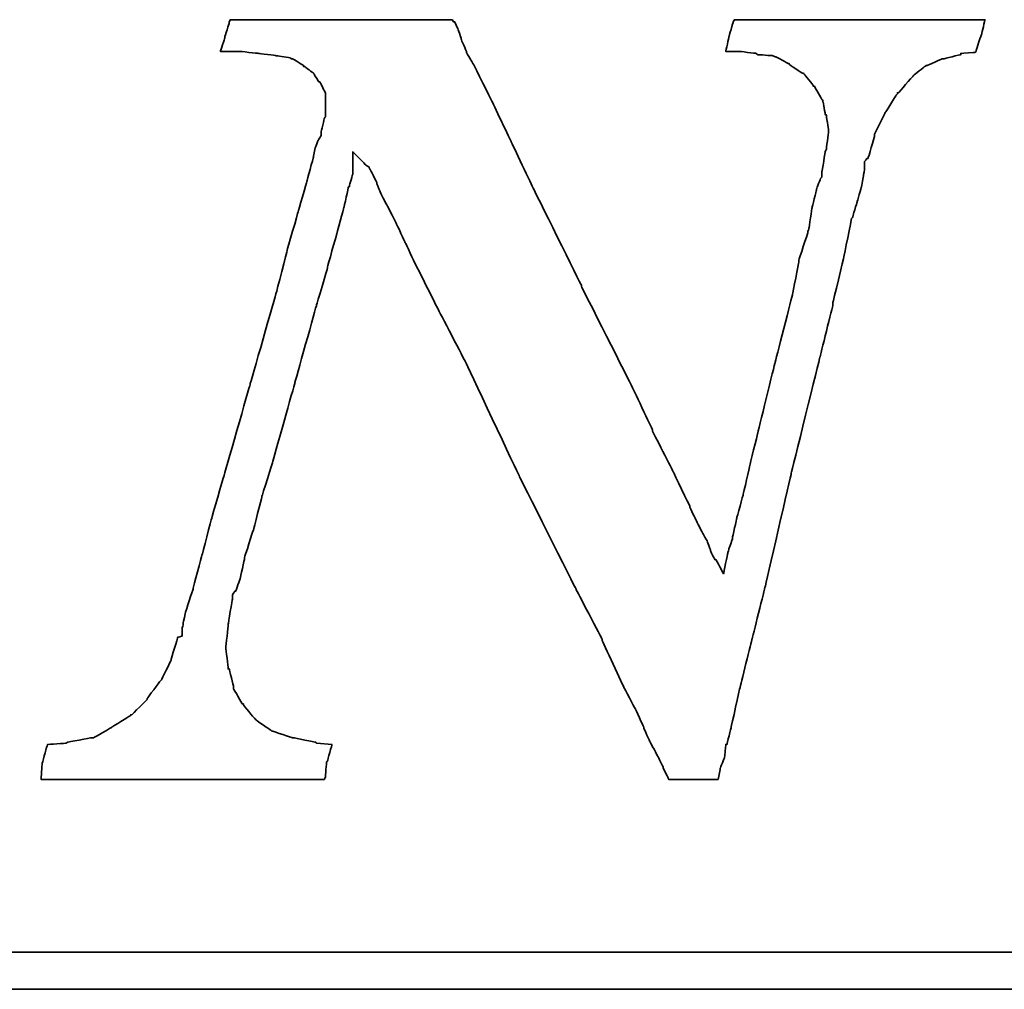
# Model space of a CAD drawing. Header units: millimetres. Extents: x 348 to 647, y 366 to 462.
# Tile 50 of 56: x 596.98 to 600.98, y 396.45 to 400.39. Entities that reach past the tile are written whole.
import ezdxf

# ---------------------------------------------------------------- set-up
doc = ezdxf.new("R2010")
doc.units = ezdxf.units.MM
doc.header["$LTSCALE"] = 0.15
doc.layers.add('DIM', color=4, linetype='CONTINUOUS')
doc.layers.add('layer 1', color=7, linetype='CONTINUOUS')

# ---------------------------------------------------------------- blocks, each defined once
blk = doc.blocks.new('TBI MOTION logo(完整正式版)')
at = {"layer": 'layer 1', "color": 22, "lineweight": 35}
for points, knots in [([(58.92625, -7.91875), (58.92625, -7.91875), (58.58625, -7.89375), (58.58625, -7.89375), (58.58625, -7.89375), (58.58625, -7.89375), (58.56625, -7.87125), (58.56625, -7.87125), (58.56625, -7.87125), (58.56625, -7.87125), (58.08375, -7.77375), (58.08375, -7.77375), (58.08375, -7.77375), (58.08375, -7.77375), (58.06125, -7.77375), (58.06125, -7.77375), (58.06125, -7.77375), (58.06125, -7.77375), (57.62625, -7.63125), (57.62625, -7.63125), (57.62625, -7.63125), (57.62625, -7.63125), (57.60625, -7.63125), (57.60625, -7.63125), (57.60625, -7.63125), (57.60625, -7.63125), (57.58125, -7.60625), (57.58125, -7.60625), (57.58125, -7.60625), (57.58125, -7.60625), (57.26625, -7.38875), (57.26625, -7.38875), (57.26625, -7.38875), (57.26625, -7.38875), (57.24625, -7.36875), (57.24625, -7.36875), (57.24625, -7.36875), (57.24625, -7.36875), (57.22125, -7.34375), (57.22125, -7.34375), (57.22125, -7.34375), (57.22125, -7.34375), (56.98125, -7.05375), (56.98125, -7.05375), (56.98125, -7.05375), (56.98125, -7.05375), (56.98125, -7.02875), (56.98125, -7.02875), (56.98125, -7.02875), (56.98125, -7.02875), (56.95625, -7.02875), (56.95625, -7.02875), (56.95625, -7.02875), (56.95625, -7.02875), (56.76625, -6.69625), (56.76625, -6.69625), (56.76625, -6.69625), (56.76625, -6.69625), (56.76625, -6.67125), (56.76625, -6.67125), (56.76625, -6.67125), (56.76625, -6.67125), (56.76625, -6.64875), (56.76625, -6.64875), (56.76625, -6.64875), (56.76625, -6.64875), (56.67125, -6.26375), (56.67125, -6.26375), (56.67125, -6.26375), (56.67125, -6.26375), (56.64625, -6.26375), (56.64625, -6.26375), (56.64625, -6.26375), (56.64625, -6.26375), (56.64625, -6.23875), (56.64625, -6.23875), (56.64625, -6.23875), (56.64625, -6.23875), (56.59625, -5.80875), (56.59625, -5.80875), (56.59625, -5.80875), (56.59625, -5.80875), (56.59625, -5.78375), (56.59625, -5.78375), (56.59625, -5.78375), (56.59625, -5.78375), (56.64625, -5.30375), (56.64625, -5.30375), (56.64625, -5.30375), (56.64625, -5.30375), (56.64625, -5.27875), (56.64625, -5.27875), (56.64625, -5.27875), (56.64625, -5.27875), (56.74125, -4.72875), (56.74125, -4.72875), (56.74125, -4.72875), (56.74125, -4.72875), (56.74125, -4.67875), (56.74125, -4.67875), (56.74125, -4.67875), (56.74125, -4.67875), (56.74125, -4.63375), (56.74125, -4.63375), (56.74125, -4.63375), (56.74125, -4.63375), (56.79125, -4.55875), (56.79125, -4.55875), (56.79125, -4.55875), (56.79125, -4.55875), (56.81125, -4.55875), (56.81125, -4.55875), (56.81125, -4.55875), (56.81125, -4.55875), (56.91125, -4.27375), (56.91125, -4.27375), (56.91125, -4.27375), (56.91125, -4.27375), (57.00625, -3.83874), (57.00625, -3.83874), (57.00625, -3.83874), (57.00625, -3.83874), (57.00625, -3.81374), (57.00625, -3.81374), (57.00625, -3.81374), (57.00625, -3.81374), (57.19875, -3.21374), (57.19875, -3.21374), (57.19875, -3.21374), (57.19875, -3.21374), (57.38625, -2.49625), (57.38625, -2.49625), (57.38625, -2.49625), (57.38625, -2.49625), (57.38625, -2.47374), (57.38625, -2.47374), (57.38625, -2.47374), (57.38625, -2.47374), (57.62625, -1.70375), (57.62625, -1.70375), (57.62625, -1.70375), (57.62625, -1.70375), (58.10625, 0.00125), (58.10625, 0.00125), (58.10625, 0.00125), (58.10625, 0.00125), (58.58625, 1.72625), (58.58625, 1.72625), (58.58625, 1.72625), (58.58625, 1.72625), (58.82625, 2.54125), (58.82625, 2.54125), (58.82625, 2.54125), (58.82625, 2.54125), (58.82625, 2.56374), (58.82625, 2.56374), (58.82625, 2.56374), (58.82625, 2.56374), (59.02125, 3.26125), (59.02125, 3.26125), (59.02125, 3.26125), (59.02125, 3.26125), (59.18625, 3.86125), (59.18625, 3.86125), (59.18625, 3.86125), (59.18625, 3.86125), (59.28625, 4.31875), (59.28625, 4.31875), (59.28625, 4.31875), (59.28625, 4.31875), (59.30625, 4.31875), (59.30625, 4.31875), (59.30625, 4.31875), (59.30625, 4.31875), (59.30625, 4.34125), (59.30625, 4.34125), (59.30625, 4.34125), (59.30625, 4.34125), (59.38125, 4.60625), (59.38125, 4.60625), (59.38125, 4.60625), (59.38125, 4.60625), (59.38125, 4.65125), (59.38125, 4.65125), (59.38125, 4.65125), (59.38125, 4.65125), (59.38125, 5.08625), (59.38125, 5.08625), (59.38125, 5.08625), (59.38125, 5.08625), (59.66625, 4.79624), (59.66625, 4.79624), (59.66625, 4.79624), (59.66625, 4.79624), (59.74125, 4.75124), (59.74125, 4.75124), (59.74125, 4.75124), (59.74125, 4.75124), (59.74125, 4.72624), (59.74125, 4.72624), (59.74125, 4.72624), (59.74125, 4.72624), (59.76125, 4.70124), (59.76125, 4.70124), (59.76125, 4.70124), (59.76125, 4.70124), (59.81125, 4.60625), (59.81125, 4.60625), (59.81125, 4.60625), (59.81125, 4.60625), (59.90625, 4.41125), (59.90625, 4.41125), (59.90625, 4.41125), (59.90625, 4.41125), (59.90625, 4.39125), (59.90625, 4.39125), (59.90625, 4.39125), (59.90625, 4.39125), (60.00375, 4.15124), (60.00375, 4.15124), (60.00375, 4.15124), (60.00375, 4.15124), (60.14625, 3.88374), (60.14625, 3.88374), (60.14625, 3.88374), (60.14625, 3.88374), (60.34125, 3.50124), (60.34125, 3.50124), (60.34125, 3.50124), (60.34125, 3.50124), (60.53125, 3.09125), (60.53125, 3.09125), (60.53125, 3.09125), (60.53125, 3.09125), (60.74625, 2.63625), (60.74625, 2.63625), (60.74625, 2.63625), (60.74625, 2.63625), (61.25125, 1.63124), (61.25125, 1.63124), (61.25125, 1.63124), (61.25125, 1.63124), (61.85125, 0.47625), (61.85125, 0.47625), (61.85125, 0.47625), (61.85125, 0.47625), (63.02625, -2.01874), (63.02625, -2.01874), (63.02625, -2.01874), (63.02625, -2.01874), (64.27625, -4.51374), (64.27625, -4.51374), (64.27625, -4.51374), (64.27625, -4.51374), (64.85125, -5.61375), (64.85125, -5.61375), (64.85125, -5.61375), (64.85125, -5.61375), (64.85125, -5.64125), (64.85125, -5.64125), (64.85125, -5.64125), (64.85125, -5.64125), (65.32875, -6.67125), (65.32875, -6.67125), (65.32875, -6.67125), (65.32875, -6.67125), (65.57125, -7.12875), (65.57125, -7.12875), (65.57125, -7.12875), (65.57125, -7.12875), (65.76125, -7.53625), (65.76125, -7.53625), (65.76125, -7.53625), (65.76125, -7.53625), (65.76125, -7.55625), (65.76125, -7.55625), (65.76125, -7.55625), (65.76125, -7.55625), (65.90375, -7.87125), (65.90375, -7.87125), (65.90375, -7.87125), (65.90375, -7.87125), (66.07125, -8.18125), (66.07125, -8.18125), (66.07125, -8.18125), (66.07125, -8.18125), (66.19125, -8.42375), (66.19125, -8.42375), (66.19125, -8.42375), (66.19125, -8.42375), (66.19125, -8.44375), (66.19125, -8.44375), (66.19125, -8.44375), (66.19125, -8.44375), (66.29125, -8.63875), (66.29125, -8.63875), (66.29125, -8.63875), (66.29125, -8.63875), (66.31125, -8.68625), (66.31125, -8.68625), (66.31125, -8.68625), (66.31125, -8.68625), (66.38375, -8.68625), (66.38375, -8.68625), (66.38375, -8.68625), (66.38375, -8.68625), (66.84125, -8.68625), (66.84125, -8.68625), (66.84125, -8.68625), (66.84125, -8.68625), (67.29625, -8.68625), (67.29625, -8.68625), (67.29625, -8.68625), (67.29625, -8.68625), (67.36625, -8.68625), (67.36625, -8.68625), (67.36625, -8.68625), (67.36625, -8.68625), (67.39125, -8.68625), (67.39125, -8.68625), (67.39125, -8.68625), (67.39125, -8.68625), (67.44125, -8.46875), (67.44125, -8.46875), (67.44125, -8.46875), (67.44125, -8.46875), (67.44125, -8.44375), (67.44125, -8.44375), (67.44125, -8.44375), (67.44125, -8.44375), (67.53625, -8.20375), (67.53625, -8.20375), (67.53625, -8.20375), (67.53625, -8.20375), (67.56125, -7.94375), (67.56125, -7.94375), (67.56125, -7.94375), (67.56125, -7.94375), (67.56125, -7.91875), (67.56125, -7.91875), (67.56125, -7.91875), (67.56125, -7.91875), (67.58625, -7.91875), (67.58625, -7.91875), (67.58625, -7.91875), (67.58625, -7.91875), (67.68125, -7.53625), (67.68125, -7.53625), (67.68125, -7.53625), (67.68125, -7.53625), (67.87375, -6.67125), (67.87375, -6.67125), (67.87375, -6.67125), (67.87375, -6.67125), (68.13625, -5.61375), (68.13625, -5.61375), (68.13625, -5.61375), (68.13625, -5.61375), (68.42375, -4.46374), (68.42375, -4.46374), (68.42375, -4.46374), (68.42375, -4.46374), (68.99875, -1.96874), (68.99875, -1.96874), (68.99875, -1.96874), (68.99875, -1.96874), (69.62625, 0.57625), (69.62625, 0.57625), (69.62625, 0.57625), (69.62625, 0.57625), (69.91125, 1.72625), (69.91125, 1.72625), (69.91125, 1.72625), (69.91125, 1.72625), (69.91125, 1.77625), (69.91125, 1.77625), (69.91125, 1.77625), (69.91125, 1.77625), (70.15125, 2.78124), (70.15125, 2.78124), (70.15125, 2.78124), (70.15125, 2.78124), (70.32125, 3.62125), (70.32125, 3.62125), (70.32125, 3.62125), (70.32125, 3.62125), (70.34125, 3.64625), (70.34125, 3.64625), (70.34125, 3.64625), (70.34125, 3.64625), (70.44125, 3.98125), (70.44125, 3.98125), (70.44125, 3.98125), (70.44125, 3.98125), (70.53625, 4.31875), (70.53625, 4.31875), (70.53625, 4.31875), (70.53625, 4.31875), (70.58125, 4.55875), (70.58125, 4.55875), (70.58125, 4.55875), (70.58125, 4.55875), (70.60625, 4.72624), (70.60625, 4.72624), (70.60625, 4.72624), (70.60625, 4.72624), (70.60625, 4.79624), (70.60625, 4.79624), (70.60625, 4.79624), (70.60625, 4.79624), (70.60625, 4.87125), (70.60625, 4.87125), (70.60625, 4.87125), (70.60625, 4.87125), (70.65625, 4.94125), (70.65625, 4.94125), (70.65625, 4.94125), (70.65625, 4.94125), (70.68125, 4.94125), (70.68125, 4.94125), (70.68125, 4.94125), (70.68125, 4.94125), (70.82125, 5.42125), (70.82125, 5.42125), (70.82125, 5.42125), (70.82125, 5.42125), (70.82125, 5.44625), (70.82125, 5.44625), (70.82125, 5.44625), (70.82125, 5.44625), (70.82125, 5.47125), (70.82125, 5.47125), (70.82125, 5.47125), (70.82125, 5.47125), (71.06125, 5.94625), (71.06125, 5.94625), (71.06125, 5.94625), (71.06125, 5.94625), (71.30125, 6.33124), (71.30125, 6.33124), (71.30125, 6.33124), (71.30125, 6.33124), (71.32625, 6.35625), (71.32625, 6.35625), (71.32625, 6.35625), (71.32625, 6.35625), (71.32625, 6.38124), (71.32625, 6.38124), (71.32625, 6.38124), (71.32625, 6.38124), (71.35125, 6.38124), (71.35125, 6.38124), (71.35125, 6.38124), (71.35125, 6.38124), (71.66125, 6.74125), (71.66125, 6.74125), (71.66125, 6.74125), (71.66125, 6.74125), (71.68625, 6.76625), (71.68625, 6.76625), (71.68625, 6.76625), (71.68625, 6.76625), (71.92625, 6.95624), (71.92625, 6.95624), (71.92625, 6.95624), (71.92625, 6.95624), (71.95125, 6.98125), (71.95125, 6.98125), (71.95125, 6.98125), (71.95125, 6.98125), (71.97625, 6.98125), (71.97625, 6.98125), (71.97625, 6.98125), (71.97625, 6.98125), (72.31125, 7.12624), (72.31125, 7.12624), (72.31125, 7.12624), (72.31125, 7.12624), (72.33375, 7.12624), (72.33375, 7.12624), (72.33375, 7.12624), (72.33375, 7.12624), (72.71625, 7.21875), (72.71625, 7.21875), (72.71625, 7.21875), (72.71625, 7.21875), (72.71625, 7.24624), (72.71625, 7.24624), (72.71625, 7.24624), (72.71625, 7.24624), (72.74125, 7.24624), (72.74125, 7.24624), (72.74125, 7.24624), (72.74125, 7.24624), (73.03124, 7.26624), (73.03124, 7.26624), (73.03124, 7.26624), (73.03124, 7.26624), (73.05375, 7.29125), (73.05375, 7.29125), (73.05375, 7.29125), (73.05375, 7.29125), (73.05375, 7.31625), (73.05375, 7.31625), (73.05375, 7.31625), (73.05375, 7.31625), (73.17625, 7.67625), (73.17625, 7.67625), (73.17625, 7.67625), (73.17625, 7.67625), (73.24625, 7.98625), (73.24625, 7.98625), (73.24625, 7.98625), (73.24625, 7.98625), (73.19625, 7.98625), (73.19625, 7.98625), (73.19625, 7.98625), (73.19625, 7.98625), (72.93625, 7.98625), (72.93625, 7.98625), (72.93625, 7.98625), (72.93625, 7.98625), (72.55125, 7.98625), (72.55125, 7.98625), (72.55125, 7.98625), (72.55125, 7.98625), (72.09625, 7.98625), (72.09625, 7.98625), (72.09625, 7.98625), (72.09625, 7.98625), (71.64125, 7.98625), (71.64125, 7.98625), (71.64125, 7.98625), (71.64125, 7.98625), (70.53625, 7.98625), (70.53625, 7.98625), (70.53625, 7.98625), (70.53625, 7.98625), (69.47875, 7.98625), (69.47875, 7.98625), (69.47875, 7.98625), (69.47875, 7.98625), (68.95125, 7.98625), (68.95125, 7.98625), (68.95125, 7.98625), (68.95125, 7.98625), (68.52125, 7.98625), (68.52125, 7.98625), (68.52125, 7.98625), (68.52125, 7.98625), (68.13625, 7.98625), (68.13625, 7.98625), (68.13625, 7.98625), (68.13625, 7.98625), (67.87375, 7.98625), (67.87375, 7.98625), (67.87375, 7.98625), (67.87375, 7.98625), (67.75125, 7.98625), (67.75125, 7.98625), (67.75125, 7.98625), (67.75125, 7.98625), (67.72625, 7.94125), (67.72625, 7.94125), (67.72625, 7.94125), (67.72625, 7.94125), (67.63125, 7.60625), (67.63125, 7.60625), (67.63125, 7.60625), (67.63125, 7.60625), (67.56125, 7.29125), (67.56125, 7.29125), (67.56125, 7.29125), (67.56125, 7.29125), (67.72625, 7.29125), (67.72625, 7.29125), (67.72625, 7.29125), (67.72625, 7.29125), (67.82625, 7.29125), (67.82625, 7.29125), (67.82625, 7.29125), (67.82625, 7.29125), (67.84625, 7.29125), (67.84625, 7.29125), (67.84625, 7.29125), (67.84625, 7.29125), (68.23125, 7.24624), (68.23125, 7.24624), (68.23125, 7.24624), (68.23125, 7.24624), (68.25875, 7.21875), (68.25875, 7.21875), (68.25875, 7.21875), (68.25875, 7.21875), (68.59125, 7.19624), (68.59125, 7.19624), (68.59125, 7.19624), (68.59125, 7.19624), (68.64125, 7.17125), (68.64125, 7.17125), (68.64125, 7.17125), (68.64125, 7.17125), (68.66625, 7.17125), (68.66625, 7.17125), (68.66625, 7.17125), (68.66625, 7.17125), (68.92625, 7.02624), (68.92625, 7.02624), (68.92625, 7.02624), (68.92625, 7.02624), (68.95125, 7.02624), (68.95125, 7.02624), (68.95125, 7.02624), (68.95125, 7.02624), (68.95125, 7.00624), (68.95125, 7.00624), (68.95125, 7.00624), (68.95125, 7.00624), (69.23875, 6.81125), (69.23875, 6.81125), (69.23875, 6.81125), (69.23875, 6.81125), (69.26625, 6.81125), (69.26625, 6.81125), (69.26625, 6.81125), (69.26625, 6.81125), (69.28625, 6.78625), (69.28625, 6.78625), (69.28625, 6.78625), (69.28625, 6.78625), (69.47875, 6.54875), (69.47875, 6.54875), (69.47875, 6.54875), (69.47875, 6.54875), (69.47875, 6.52375), (69.47875, 6.52375), (69.47875, 6.52375), (69.47875, 6.52375), (69.50625, 6.52375), (69.50625, 6.52375), (69.50625, 6.52375), (69.50625, 6.52375), (69.67125, 6.23625), (69.67125, 6.23625), (69.67125, 6.23625), (69.67125, 6.23625), (69.69375, 6.21125), (69.69375, 6.21125), (69.69375, 6.21125), (69.69375, 6.21125), (69.69375, 6.18625), (69.69375, 6.18625), (69.69375, 6.18625), (69.69375, 6.18625), (69.74625, 5.89875), (69.74625, 5.89875), (69.74625, 5.89875), (69.74625, 5.89875), (69.76625, 5.89875), (69.76625, 5.89875), (69.76625, 5.89875), (69.76625, 5.89875), (69.81375, 5.56625), (69.81375, 5.56625), (69.81375, 5.56625), (69.81375, 5.56625), (69.81375, 5.54125), (69.81375, 5.54125), (69.81375, 5.54125), (69.81375, 5.54125), (69.81375, 5.51625), (69.81375, 5.51625), (69.81375, 5.51625), (69.81375, 5.51625), (69.76625, 5.13125), (69.76625, 5.13125), (69.76625, 5.13125), (69.76625, 5.13125), (69.74625, 5.10874), (69.74625, 5.10874), (69.74625, 5.10874), (69.74625, 5.10874), (69.67125, 4.65125), (69.67125, 4.65125), (69.67125, 4.65125), (69.67125, 4.65125), (69.67125, 4.55875), (69.67125, 4.55875), (69.67125, 4.55875), (69.67125, 4.55875), (69.67125, 4.53125), (69.67125, 4.53125), (69.67125, 4.53125), (69.67125, 4.53125), (69.64625, 4.50874), (69.64625, 4.50874), (69.64625, 4.50874), (69.64625, 4.50874), (69.55125, 4.27125), (69.55125, 4.27125), (69.55125, 4.27125), (69.55125, 4.27125), (69.55125, 4.24625), (69.55125, 4.24625), (69.55125, 4.24625), (69.55125, 4.24625), (69.45375, 3.86125), (69.45375, 3.86125), (69.45375, 3.86125), (69.45375, 3.86125), (69.38625, 3.40624), (69.38625, 3.40624), (69.38625, 3.40624), (69.38625, 3.40624), (69.35875, 3.33125), (69.35875, 3.33125), (69.35875, 3.33125), (69.35875, 3.33125), (69.35875, 3.30875), (69.35875, 3.30875), (69.35875, 3.30875), (69.35875, 3.30875), (69.16625, 2.71125), (69.16625, 2.71125), (69.16625, 2.71125), (69.16625, 2.71125), (69.16625, 2.66375), (69.16625, 2.66375), (69.16625, 2.66375), (69.16625, 2.66375), (69.02625, 1.96374), (69.02625, 1.96374), (69.02625, 1.96374), (69.02625, 1.96374), (68.64125, 0.45624), (68.64125, 0.45624), (68.64125, 0.45624), (68.64125, 0.45624), (68.25875, -1.10625), (68.25875, -1.10625), (68.25875, -1.10625), (68.25875, -1.10625), (68.08625, -1.80125), (68.08625, -1.80125), (68.08625, -1.80125), (68.08625, -1.80125), (67.94625, -2.42625), (67.94625, -2.42625), (67.94625, -2.42625), (67.94625, -2.42625), (67.80125, -2.95375), (67.80125, -2.95375), (67.80125, -2.95375), (67.80125, -2.95375), (67.70625, -3.38375), (67.70625, -3.38375), (67.70625, -3.38375), (67.70625, -3.38375), (67.70625, -3.40875), (67.70625, -3.40875), (67.70625, -3.40875), (67.70625, -3.40875), (67.63125, -3.62375), (67.63125, -3.62375), (67.63125, -3.62375), (67.63125, -3.62375), (67.60625, -3.72125), (67.60625, -3.72125), (67.60625, -3.72125), (67.60625, -3.72125), (67.51125, -4.17375), (67.51125, -4.17375), (67.51125, -4.17375), (67.51125, -4.17375), (67.34625, -3.86374), (67.34625, -3.86374), (67.34625, -3.86374), (67.34625, -3.86374), (67.32125, -3.86374), (67.32125, -3.86374), (67.32125, -3.86374), (67.32125, -3.86374), (67.27125, -3.76874), (67.27125, -3.76874), (67.27125, -3.76874), (67.27125, -3.76874), (67.22625, -3.67374), (67.22625, -3.67374), (67.22625, -3.67374), (67.22625, -3.67374), (67.22625, -3.64875), (67.22625, -3.64875), (67.22625, -3.64875), (67.22625, -3.64875), (67.15125, -3.45375), (67.15125, -3.45375), (67.15125, -3.45375), (67.15125, -3.45375), (67.05625, -3.28875), (67.05625, -3.28875), (67.05625, -3.28875), (67.05625, -3.28875), (66.91125, -3.00125), (66.91125, -3.00125), (66.91125, -3.00125), (66.91125, -3.00125), (66.77125, -2.71375), (66.77125, -2.71375), (66.77125, -2.71375), (66.77125, -2.71375), (66.77125, -2.68875), (66.77125, -2.68875), (66.77125, -2.68875), (66.77125, -2.68875), (66.41125, -1.94374), (66.41125, -1.94374), (66.41125, -1.94374), (66.41125, -1.94374), (65.95125, -1.03375), (65.95125, -1.03375), (65.95125, -1.03375), (65.95125, -1.03375), (65.95125, -1.00875), (65.95125, -1.00875), (65.95125, -1.00875), (65.95125, -1.00875), (65.49625, -0.04874), (65.49625, -0.04874), (65.49625, -0.04874), (65.49625, -0.04874), (64.39375, 2.13624), (64.39375, 2.13624), (64.39375, 2.13624), (64.39375, 2.13624), (64.39375, 2.15624), (64.39375, 2.15624), (64.39375, 2.15624), (64.39375, 2.15624), (63.33625, 4.29125), (63.33625, 4.29125), (63.33625, 4.29125), (63.33625, 4.29125), (62.85625, 5.30125), (62.85625, 5.30125), (62.85625, 5.30125), (62.85625, 5.30125), (62.42625, 6.21125), (62.42625, 6.21125), (62.42625, 6.21125), (62.42625, 6.21125), (62.04125, 6.98125), (62.04125, 6.98125), (62.04125, 6.98125), (62.04125, 6.98125), (61.87375, 7.26624), (61.87375, 7.26624), (61.87375, 7.26624), (61.87375, 7.26624), (61.87375, 7.29125), (61.87375, 7.29125), (61.87375, 7.29125), (61.87375, 7.29125), (61.75625, 7.55625), (61.75625, 7.55625), (61.75625, 7.55625), (61.75625, 7.55625), (61.75625, 7.58124), (61.75625, 7.58124), (61.75625, 7.58124), (61.75625, 7.58124), (61.68375, 7.79375), (61.68375, 7.79375), (61.68375, 7.79375), (61.68375, 7.79375), (61.61125, 7.94125), (61.61125, 7.94125), (61.61125, 7.94125), (61.61125, 7.94125), (61.58625, 7.94125), (61.58625, 7.94125), (61.58625, 7.94125), (61.58625, 7.94125), (61.56375, 7.98625), (61.56375, 7.98625), (61.56375, 7.98625), (61.56375, 7.98625), (61.41875, 7.98625), (61.41875, 7.98625), (61.41875, 7.98625), (61.41875, 7.98625), (61.18125, 7.98625), (61.18125, 7.98625), (61.18125, 7.98625), (61.18125, 7.98625), (60.84125, 7.98625), (60.84125, 7.98625), (60.84125, 7.98625), (60.84125, 7.98625), (60.02625, 7.98625), (60.02625, 7.98625), (60.02625, 7.98625), (60.02625, 7.98625), (59.11625, 7.98625), (59.11625, 7.98625), (59.11625, 7.98625), (59.11625, 7.98625), (58.15625, 7.98625), (58.15625, 7.98625), (58.15625, 7.98625), (58.15625, 7.98625), (57.34125, 7.98625), (57.34125, 7.98625), (57.34125, 7.98625), (57.34125, 7.98625), (57.00625, 7.98625), (57.00625, 7.98625), (57.00625, 7.98625), (57.00625, 7.98625), (56.76625, 7.98625), (56.76625, 7.98625), (56.76625, 7.98625), (56.76625, 7.98625), (56.69125, 7.98625), (56.69125, 7.98625), (56.69125, 7.98625), (56.69125, 7.98625), (56.67125, 7.94125), (56.67125, 7.94125), (56.67125, 7.94125), (56.67125, 7.94125), (56.67125, 7.91625), (56.67125, 7.91625), (56.67125, 7.91625), (56.67125, 7.91625), (56.57125, 7.60625), (56.57125, 7.60625), (56.57125, 7.60625), (56.57125, 7.60625), (56.57125, 7.58124), (56.57125, 7.58124), (56.57125, 7.58124), (56.57125, 7.58124), (56.47625, 7.29125), (56.47625, 7.29125), (56.47625, 7.29125), (56.47625, 7.29125), (56.57125, 7.29125), (56.57125, 7.29125), (56.57125, 7.29125), (56.57125, 7.29125), (56.76625, 7.29125), (56.76625, 7.29125), (56.76625, 7.29125), (56.76625, 7.29125), (56.86125, 7.29125), (56.86125, 7.29125), (56.86125, 7.29125), (56.86125, 7.29125), (56.88625, 7.29125), (56.88625, 7.29125), (56.88625, 7.29125), (56.88625, 7.29125), (57.31625, 7.24624), (57.31625, 7.24624), (57.31625, 7.24624), (57.31625, 7.24624), (57.70125, 7.19624), (57.70125, 7.19624), (57.70125, 7.19624), (57.70125, 7.19624), (57.72625, 7.19624), (57.72625, 7.19624), (57.72625, 7.19624), (57.72625, 7.19624), (58.01125, 7.14624), (58.01125, 7.14624), (58.01125, 7.14624), (58.01125, 7.14624), (58.03625, 7.12624), (58.03625, 7.12624), (58.03625, 7.12624), (58.03625, 7.12624), (58.06125, 7.12624), (58.06125, 7.12624), (58.06125, 7.12624), (58.06125, 7.12624), (58.30125, 6.98125), (58.30125, 6.98125), (58.30125, 6.98125), (58.30125, 6.98125), (58.30125, 6.95624), (58.30125, 6.95624), (58.30125, 6.95624), (58.30125, 6.95624), (58.32375, 6.95624), (58.32375, 6.95624), (58.32375, 6.95624), (58.32375, 6.95624), (58.51625, 6.81125), (58.51625, 6.81125), (58.51625, 6.81125), (58.51625, 6.81125), (58.54125, 6.78625), (58.54125, 6.78625), (58.54125, 6.78625), (58.54125, 6.78625), (58.54125, 6.76625), (58.54125, 6.76625), (58.54125, 6.76625), (58.54125, 6.76625), (58.63625, 6.62124), (58.63625, 6.62124), (58.63625, 6.62124), (58.63625, 6.62124), (58.65875, 6.62124), (58.65875, 6.62124), (58.65875, 6.62124), (58.65875, 6.62124), (58.75625, 6.42625), (58.75625, 6.42625), (58.75625, 6.42625), (58.75625, 6.42625), (58.77875, 6.38124), (58.77875, 6.38124), (58.77875, 6.38124), (58.77875, 6.38124), (58.77875, 6.33124), (58.77875, 6.33124), (58.77875, 6.33124), (58.77875, 6.33124), (58.77875, 6.09125), (58.77875, 6.09125), (58.77875, 6.09125), (58.77875, 6.09125), (58.77875, 5.85125), (58.77875, 5.85125), (58.77875, 5.85125), (58.77875, 5.85125), (58.75625, 5.82625), (58.75625, 5.82625), (58.75625, 5.82625), (58.75625, 5.82625), (58.68625, 5.51625), (58.68625, 5.51625), (58.68625, 5.51625), (58.68625, 5.51625), (58.68625, 5.47125), (58.68625, 5.47125), (58.68625, 5.47125), (58.68625, 5.47125), (58.68625, 5.44625), (58.68625, 5.44625), (58.68625, 5.44625), (58.68625, 5.44625), (58.65875, 5.39625), (58.65875, 5.39625), (58.65875, 5.39625), (58.65875, 5.39625), (58.61125, 5.32624), (58.61125, 5.32624), (58.61125, 5.32624), (58.61125, 5.32624), (58.56625, 5.20375), (58.56625, 5.20375), (58.56625, 5.20375), (58.56625, 5.20375), (58.51625, 4.99125), (58.51625, 4.99125), (58.51625, 4.99125), (58.51625, 4.99125), (58.51625, 4.96625), (58.51625, 4.96625), (58.51625, 4.96625), (58.51625, 4.96625), (58.37125, 4.43625), (58.37125, 4.43625), (58.37125, 4.43625), (58.37125, 4.43625), (58.18125, 3.76625), (58.18125, 3.76625), (58.18125, 3.76625), (58.18125, 3.76625), (57.94125, 2.92624), (57.94125, 2.92624), (57.94125, 2.92624), (57.94125, 2.92624), (57.70125, 1.98874), (57.70125, 1.98874), (57.70125, 1.98874), (57.70125, 1.98874), (57.12625, -0.02374), (57.12625, -0.02374), (57.12625, -0.02374), (57.12625, -0.02374), (56.55125, -2.03875), (56.55125, -2.03875), (56.55125, -2.03875), (56.55125, -2.03875), (56.28625, -2.95375), (56.28625, -2.95375), (56.28625, -2.95375), (56.28625, -2.95375), (56.07125, -3.76874), (56.07125, -3.76874), (56.07125, -3.76874), (56.07125, -3.76874), (55.87625, -4.48874), (55.87625, -4.48874), (55.87625, -4.48874), (55.87625, -4.48874), (55.87625, -4.51374), (55.87625, -4.51374), (55.87625, -4.51374), (55.87625, -4.51374), (55.71125, -5.01625), (55.71125, -5.01625), (55.71125, -5.01625), (55.71125, -5.01625), (55.66125, -5.25375), (55.66125, -5.25375), (55.66125, -5.25375), (55.66125, -5.25375), (55.66125, -5.27875), (55.66125, -5.27875), (55.66125, -5.27875), (55.66125, -5.27875), (55.63625, -5.37375), (55.63625, -5.37375), (55.63625, -5.37375), (55.63625, -5.37375), (55.63625, -5.42375), (55.63625, -5.42375), (55.63625, -5.42375), (55.63625, -5.42375), (55.63625, -5.54125), (55.63625, -5.54125), (55.63625, -5.54125), (55.63625, -5.54125), (55.54125, -5.56875), (55.54125, -5.56875), (55.54125, -5.56875), (55.54125, -5.56875), (55.39625, -6.04875), (55.39625, -6.04875), (55.39625, -6.04875), (55.39625, -6.04875), (55.39625, -6.06875), (55.39625, -6.06875), (55.39625, -6.06875), (55.39625, -6.06875), (55.18125, -6.50375), (55.18125, -6.50375), (55.18125, -6.50375), (55.18125, -6.50375), (55.15625, -6.52875), (55.15625, -6.52875), (55.15625, -6.52875), (55.15625, -6.52875), (54.86875, -6.91125), (54.86875, -6.91125), (54.86875, -6.91125), (54.86875, -6.91125), (54.86875, -6.93375), (54.86875, -6.93375), (54.86875, -6.93375), (54.86875, -6.93375), (54.53125, -7.26875), (54.53125, -7.26875), (54.53125, -7.26875), (54.53125, -7.26875), (54.51125, -7.26875), (54.51125, -7.26875), (54.51125, -7.26875), (54.51125, -7.26875), (54.48625, -7.29625), (54.48625, -7.29625), (54.48625, -7.29625), (54.48625, -7.29625), (54.10375, -7.53625), (54.10375, -7.53625), (54.10375, -7.53625), (54.10375, -7.53625), (53.69625, -7.77375), (53.69625, -7.77375), (53.69625, -7.77375), (53.69625, -7.77375), (53.67125, -7.77375), (53.67125, -7.77375), (53.67125, -7.77375), (53.67125, -7.77375), (53.64625, -7.77375), (53.64625, -7.77375), (53.64625, -7.77375), (53.64625, -7.77375), (53.11625, -7.87125), (53.11625, -7.87125), (53.11625, -7.87125), (53.11625, -7.87125), (53.09625, -7.89375), (53.09625, -7.89375), (53.09625, -7.89375), (53.09625, -7.89375), (52.68625, -7.91875), (52.68625, -7.91875), (52.68625, -7.91875), (52.68625, -7.91875), (52.66125, -7.99125), (52.66125, -7.99125), (52.66125, -7.99125), (52.66125, -7.99125), (52.56625, -8.34875), (52.56625, -8.34875), (52.56625, -8.34875), (52.56625, -8.34875), (52.54125, -8.68625), (52.54125, -8.68625), (52.54125, -8.68625), (52.54125, -8.68625), (52.58875, -8.68625), (52.58875, -8.68625), (52.58875, -8.68625), (52.58875, -8.68625), (52.87625, -8.68625), (52.87625, -8.68625), (52.87625, -8.68625), (52.87625, -8.68625), (53.33625, -8.68625), (53.33625, -8.68625), (53.33625, -8.68625), (53.33625, -8.68625), (53.79125, -8.68625), (53.79125, -8.68625), (53.79125, -8.68625), (53.79125, -8.68625), (54.36625, -8.68625), (54.36625, -8.68625), (54.36625, -8.68625), (54.36625, -8.68625), (55.59125, -8.68625), (55.59125, -8.68625), (55.59125, -8.68625), (55.59125, -8.68625), (56.76625, -8.68625), (56.76625, -8.68625), (56.76625, -8.68625), (56.76625, -8.68625), (57.34125, -8.68625), (57.34125, -8.68625), (57.34125, -8.68625), (57.34125, -8.68625), (57.82125, -8.68625), (57.82125, -8.68625), (57.82125, -8.68625), (57.82125, -8.68625), (58.25125, -8.68625), (58.25125, -8.68625), (58.25125, -8.68625), (58.25125, -8.68625), (58.58625, -8.68625), (58.58625, -8.68625), (58.58625, -8.68625), (58.58625, -8.68625), (58.75625, -8.68625), (58.75625, -8.68625), (58.75625, -8.68625), (58.75625, -8.68625), (58.77875, -8.63875), (58.77875, -8.63875), (58.77875, -8.63875), (58.77875, -8.63875), (58.80625, -8.30375), (58.80625, -8.30375), (58.80625, -8.30375), (58.80625, -8.30375), (58.82625, -8.27875), (58.82625, -8.27875), (58.82625, -8.27875), (58.82625, -8.27875), (58.92625, -7.91875), (58.92625, -7.91875)], [0, 0, 0, 0, 0.003125, 0.003125, 0.003125, 0.00312501, 0.00625, 0.00625, 0.00625, 0.00625001, 0.009375, 0.009375, 0.009375, 0.00937501, 0.0125, 0.0125, 0.0125, 0.01250001, 0.015625, 0.015625, 0.015625, 0.01562501, 0.01875, 0.01875, 0.01875, 0.01875001, 0.021875, 0.021875, 0.021875, 0.02187501, 0.025, 0.025, 0.025, 0.02500001, 0.028125, 0.028125, 0.028125, 0.02812501, 0.03125, 0.03125, 0.03125, 0.03125001, 0.034375, 0.034375, 0.034375, 0.03437501, 0.0375, 0.0375, 0.0375, 0.03750001, 0.040625, 0.040625, 0.040625, 0.04062501, 0.04375, 0.04375, 0.04375, 0.04375001, 0.046875, 0.046875, 0.046875, 0.04687501, 0.05, 0.05, 0.05, 0.05000001, 0.053125, 0.053125, 0.053125, 0.05312501, 0.05625, 0.05625, 0.05625, 0.05625001, 0.059375, 0.059375, 0.059375, 0.05937501, 0.0625, 0.0625, 0.0625, 0.06250001, 0.065625, 0.065625, 0.065625, 0.06562501, 0.06875, 0.06875, 0.06875, 0.06875001, 0.071875, 0.071875, 0.071875, 0.07187501, 0.075, 0.075, 0.075, 0.07500001, 0.078125, 0.078125, 0.078125, 0.07812501, 0.08125, 0.08125, 0.08125, 0.08125001, 0.084375, 0.084375, 0.084375, 0.08437501, 0.0875, 0.0875, 0.0875, 0.08750001, 0.090625, 0.090625, 0.090625, 0.09062501, 0.09375, 0.09375, 0.09375, 0.09375001, 0.096875, 0.096875, 0.096875, 0.09687501, 0.1, 0.1, 0.1, 0.10000001, 0.103125, 0.103125, 0.103125, 0.10312501, 0.10625, 0.10625, 0.10625, 0.10625001, 0.109375, 0.109375, 0.109375, 0.10937501, 0.1125, 0.1125, 0.1125, 0.11250001, 0.115625, 0.115625, 0.115625, 0.11562501, 0.11875, 0.11875, 0.11875, 0.11875001, 0.121875, 0.121875, 0.121875, 0.12187501, 0.125, 0.125, 0.125, 0.12500001, 0.128125, 0.128125, 0.128125, 0.12812501, 0.13125, 0.13125, 0.13125, 0.13125001, 0.134375, 0.134375, 0.134375, 0.13437501, 0.1375, 0.1375, 0.1375, 0.13750001, 0.140625, 0.140625, 0.140625, 0.14062501, 0.14375, 0.14375, 0.14375, 0.14375001, 0.146875, 0.146875, 0.146875, 0.14687501, 0.15, 0.15, 0.15, 0.15000001, 0.153125, 0.153125, 0.153125, 0.15312501, 0.15625, 0.15625, 0.15625, 0.15625001, 0.159375, 0.159375, 0.159375, 0.15937501, 0.1625, 0.1625, 0.1625, 0.16250001, 0.165625, 0.165625, 0.165625, 0.16562501, 0.16875, 0.16875, 0.16875, 0.16875001, 0.171875, 0.171875, 0.171875, 0.17187501, 0.175, 0.175, 0.175, 0.17500001, 0.178125, 0.178125, 0.178125, 0.17812501, 0.18125, 0.18125, 0.18125, 0.18125001, 0.184375, 0.184375, 0.184375, 0.18437501, 0.1875, 0.1875, 0.1875, 0.18750001, 0.190625, 0.190625, 0.190625, 0.19062501, 0.19375, 0.19375, 0.19375, 0.19375001, 0.196875, 0.196875, 0.196875, 0.19687501, 0.2, 0.2, 0.2, 0.20000001, 0.203125, 0.203125, 0.203125, 0.20312501, 0.20625, 0.20625, 0.20625, 0.20625001, 0.209375, 0.209375, 0.209375, 0.20937501, 0.2125, 0.2125, 0.2125, 0.21250001, 0.215625, 0.215625, 0.215625, 0.21562501, 0.21875, 0.21875, 0.21875, 0.21875001, 0.221875, 0.221875, 0.221875, 0.22187501, 0.225, 0.225, 0.225, 0.22500001, 0.228125, 0.228125, 0.228125, 0.22812501, 0.23125, 0.23125, 0.23125, 0.23125001, 0.234375, 0.234375, 0.234375, 0.23437501, 0.2375, 0.2375, 0.2375, 0.23750001, 0.240625, 0.240625, 0.240625, 0.24062501, 0.24375, 0.24375, 0.24375, 0.24375001, 0.246875, 0.246875, 0.246875, 0.24687501, 0.25, 0.25, 0.25, 0.25000001, 0.253125, 0.253125, 0.253125, 0.25312501, 0.25625, 0.25625, 0.25625, 0.25625001, 0.259375, 0.259375, 0.259375, 0.25937501, 0.2625, 0.2625, 0.2625, 0.26250001, 0.265625, 0.265625, 0.265625, 0.26562501, 0.26875, 0.26875, 0.26875, 0.26875001, 0.271875, 0.271875, 0.271875, 0.27187501, 0.275, 0.275, 0.275, 0.27500001, 0.278125, 0.278125, 0.278125, 0.27812501, 0.28125, 0.28125, 0.28125, 0.28125001, 0.284375, 0.284375, 0.284375, 0.28437501, 0.2875, 0.2875, 0.2875, 0.28750001, 0.290625, 0.290625, 0.290625, 0.29062501, 0.29375, 0.29375, 0.29375, 0.29375001, 0.296875, 0.296875, 0.296875, 0.29687501, 0.3, 0.3, 0.3, 0.30000001, 0.303125, 0.303125, 0.303125, 0.30312501, 0.30625, 0.30625, 0.30625, 0.30625001, 0.309375, 0.309375, 0.309375, 0.30937501, 0.3125, 0.3125, 0.3125, 0.31250001, 0.315625, 0.315625, 0.315625, 0.31562501, 0.31875, 0.31875, 0.31875, 0.31875001, 0.321875, 0.321875, 0.321875, 0.32187501, 0.325, 0.325, 0.325, 0.32500001, 0.328125, 0.328125, 0.328125, 0.32812501, 0.33125, 0.33125, 0.33125, 0.33125001, 0.334375, 0.334375, 0.334375, 0.33437501, 0.3375, 0.3375, 0.3375, 0.33750001, 0.340625, 0.340625, 0.340625, 0.34062501, 0.34375, 0.34375, 0.34375, 0.34375001, 0.346875, 0.346875, 0.346875, 0.34687501, 0.35, 0.35, 0.35, 0.35000001, 0.353125, 0.353125, 0.353125, 0.35312501, 0.35625, 0.35625, 0.35625, 0.35625001, 0.359375, 0.359375, 0.359375, 0.35937501, 0.3625, 0.3625, 0.3625, 0.36250001, 0.365625, 0.365625, 0.365625, 0.36562501, 0.36875, 0.36875, 0.36875, 0.36875001, 0.371875, 0.371875, 0.371875, 0.37187501, 0.375, 0.375, 0.375, 0.37500001, 0.378125, 0.378125, 0.378125, 0.37812501, 0.38125, 0.38125, 0.38125, 0.38125001, 0.384375, 0.384375, 0.384375, 0.38437501, 0.3875, 0.3875, 0.3875, 0.38750001, 0.390625, 0.390625, 0.390625, 0.39062501, 0.39375, 0.39375, 0.39375, 0.39375001, 0.396875, 0.396875, 0.396875, 0.39687501, 0.4, 0.4, 0.4, 0.40000001, 0.403125, 0.403125, 0.403125, 0.40312501, 0.40625, 0.40625, 0.40625, 0.40625001, 0.409375, 0.409375, 0.409375, 0.40937501, 0.4125, 0.4125, 0.4125, 0.41250001, 0.415625, 0.415625, 0.415625, 0.41562501, 0.41875, 0.41875, 0.41875, 0.41875001, 0.421875, 0.421875, 0.421875, 0.42187501, 0.425, 0.425, 0.425, 0.42500001, 0.428125, 0.428125, 0.428125, 0.42812501, 0.43125, 0.43125, 0.43125, 0.43125001, 0.434375, 0.434375, 0.434375, 0.43437501, 0.4375, 0.4375, 0.4375, 0.43750001, 0.440625, 0.440625, 0.440625, 0.44062501, 0.44375, 0.44375, 0.44375, 0.44375001, 0.446875, 0.446875, 0.446875, 0.44687501, 0.45, 0.45, 0.45, 0.45000001, 0.453125, 0.453125, 0.453125, 0.45312501, 0.45625, 0.45625, 0.45625, 0.45625001, 0.459375, 0.459375, 0.459375, 0.45937501, 0.4625, 0.4625, 0.4625, 0.46250001, 0.465625, 0.465625, 0.465625, 0.46562501, 0.46875, 0.46875, 0.46875, 0.46875001, 0.471875, 0.471875, 0.471875, 0.47187501, 0.475, 0.475, 0.475, 0.47500001, 0.478125, 0.478125, 0.478125, 0.47812501, 0.48125, 0.48125, 0.48125, 0.48125001, 0.484375, 0.484375, 0.484375, 0.48437501, 0.4875, 0.4875, 0.4875, 0.48750001, 0.490625, 0.490625, 0.490625, 0.49062501, 0.49375, 0.49375, 0.49375, 0.49375001, 0.496875, 0.496875, 0.496875, 0.49687501, 0.5, 0.5, 0.5, 0.50000001, 0.503125, 0.503125, 0.503125, 0.50312501, 0.50625, 0.50625, 0.50625, 0.50625001, 0.509375, 0.509375, 0.509375, 0.50937501, 0.5125, 0.5125, 0.5125, 0.51250001, 0.515625, 0.515625, 0.515625, 0.51562501, 0.51875, 0.51875, 0.51875, 0.51875001, 0.521875, 0.521875, 0.521875, 0.52187501, 0.525, 0.525, 0.525, 0.52500001, 0.528125, 0.528125, 0.528125, 0.52812501, 0.53125, 0.53125, 0.53125, 0.53125001, 0.534375, 0.534375, 0.534375, 0.53437501, 0.5375, 0.5375, 0.5375, 0.53750001, 0.540625, 0.540625, 0.540625, 0.54062501, 0.54375, 0.54375, 0.54375, 0.54375001, 0.546875, 0.546875, 0.546875, 0.54687501, 0.55, 0.55, 0.55, 0.55000001, 0.553125, 0.553125, 0.553125, 0.55312501, 0.55625, 0.55625, 0.55625, 0.55625001, 0.559375, 0.559375, 0.559375, 0.55937501, 0.5625, 0.5625, 0.5625, 0.56250001, 0.565625, 0.565625, 0.565625, 0.56562501, 0.56875, 0.56875, 0.56875, 0.56875001, 0.571875, 0.571875, 0.571875, 0.57187501, 0.575, 0.575, 0.575, 0.57500001, 0.578125, 0.578125, 0.578125, 0.57812501, 0.58125, 0.58125, 0.58125, 0.58125001, 0.584375, 0.584375, 0.584375, 0.58437501, 0.5875, 0.5875, 0.5875, 0.58750001, 0.590625, 0.590625, 0.590625, 0.59062501, 0.59375, 0.59375, 0.59375, 0.59375001, 0.596875, 0.596875, 0.596875, 0.59687501, 0.6, 0.6, 0.6, 0.60000001, 0.603125, 0.603125, 0.603125, 0.60312501, 0.60625, 0.60625, 0.60625, 0.60625001, 0.609375, 0.609375, 0.609375, 0.60937501, 0.6125, 0.6125, 0.6125, 0.61250001, 0.615625, 0.615625, 0.615625, 0.61562501, 0.61875, 0.61875, 0.61875, 0.61875001, 0.621875, 0.621875, 0.621875, 0.62187501, 0.625, 0.625, 0.625, 0.62500001, 0.628125, 0.628125, 0.628125, 0.62812501, 0.63125, 0.63125, 0.63125, 0.63125001, 0.634375, 0.634375, 0.634375, 0.63437501, 0.6375, 0.6375, 0.6375, 0.63750001, 0.640625, 0.640625, 0.640625, 0.64062501, 0.64375, 0.64375, 0.64375, 0.64375001, 0.646875, 0.646875, 0.646875, 0.64687501, 0.65, 0.65, 0.65, 0.65000001, 0.653125, 0.653125, 0.653125, 0.65312501, 0.65625, 0.65625, 0.65625, 0.65625001, 0.659375, 0.659375, 0.659375, 0.65937501, 0.6625, 0.6625, 0.6625, 0.66250001, 0.665625, 0.665625, 0.665625, 0.66562501, 0.66875, 0.66875, 0.66875, 0.66875001, 0.671875, 0.671875, 0.671875, 0.67187501, 0.675, 0.675, 0.675, 0.67500001, 0.678125, 0.678125, 0.678125, 0.67812501, 0.68125, 0.68125, 0.68125, 0.68125001, 0.684375, 0.684375, 0.684375, 0.68437501, 0.6875, 0.6875, 0.6875, 0.68750001, 0.690625, 0.690625, 0.690625, 0.69062501, 0.69375, 0.69375, 0.69375, 0.69375001, 0.696875, 0.696875, 0.696875, 0.69687501, 0.7, 0.7, 0.7, 0.70000001, 0.703125, 0.703125, 0.703125, 0.70312501, 0.70625, 0.70625, 0.70625, 0.70625001, 0.709375, 0.709375, 0.709375, 0.70937501, 0.7125, 0.7125, 0.7125, 0.71250001, 0.715625, 0.715625, 0.715625, 0.71562501, 0.71875, 0.71875, 0.71875, 0.71875001, 0.721875, 0.721875, 0.721875, 0.72187501, 0.725, 0.725, 0.725, 0.72500001, 0.728125, 0.728125, 0.728125, 0.72812501, 0.73125, 0.73125, 0.73125, 0.73125001, 0.734375, 0.734375, 0.734375, 0.73437501, 0.7375, 0.7375, 0.7375, 0.73750001, 0.740625, 0.740625, 0.740625, 0.74062501, 0.74375, 0.74375, 0.74375, 0.74375001, 0.746875, 0.746875, 0.746875, 0.74687501, 0.75, 0.75, 0.75, 0.75000001, 0.753125, 0.753125, 0.753125, 0.75312501, 0.75625, 0.75625, 0.75625, 0.75625001, 0.759375, 0.759375, 0.759375, 0.75937501, 0.7625, 0.7625, 0.7625, 0.76250001, 0.765625, 0.765625, 0.765625, 0.76562501, 0.76875, 0.76875, 0.76875, 0.76875001, 0.771875, 0.771875, 0.771875, 0.77187501, 0.775, 0.775, 0.775, 0.77500001, 0.778125, 0.778125, 0.778125, 0.77812501, 0.78125, 0.78125, 0.78125, 0.78125001, 0.784375, 0.784375, 0.784375, 0.78437501, 0.7875, 0.7875, 0.7875, 0.78750001, 0.790625, 0.790625, 0.790625, 0.79062501, 0.79375, 0.79375, 0.79375, 0.79375001, 0.796875, 0.796875, 0.796875, 0.79687501, 0.8, 0.8, 0.8, 0.80000001, 0.803125, 0.803125, 0.803125, 0.80312501, 0.80625, 0.80625, 0.80625, 0.80625001, 0.809375, 0.809375, 0.809375, 0.80937501, 0.8125, 0.8125, 0.8125, 0.81250001, 0.815625, 0.815625, 0.815625, 0.81562501, 0.81875, 0.81875, 0.81875, 0.81875001, 0.821875, 0.821875, 0.821875, 0.82187501, 0.825, 0.825, 0.825, 0.82500001, 0.828125, 0.828125, 0.828125, 0.82812501, 0.83125, 0.83125, 0.83125, 0.83125001, 0.834375, 0.834375, 0.834375, 0.83437501, 0.8375, 0.8375, 0.8375, 0.83750001, 0.840625, 0.840625, 0.840625, 0.84062501, 0.84375, 0.84375, 0.84375, 0.84375001, 0.846875, 0.846875, 0.846875, 0.84687501, 0.85, 0.85, 0.85, 0.85000001, 0.853125, 0.853125, 0.853125, 0.85312501, 0.85625, 0.85625, 0.85625, 0.85625001, 0.859375, 0.859375, 0.859375, 0.85937501, 0.8625, 0.8625, 0.8625, 0.86250001, 0.865625, 0.865625, 0.865625, 0.86562501, 0.86875, 0.86875, 0.86875, 0.86875001, 0.871875, 0.871875, 0.871875, 0.87187501, 0.875, 0.875, 0.875, 0.87500001, 0.878125, 0.878125, 0.878125, 0.87812501, 0.88125, 0.88125, 0.88125, 0.88125001, 0.884375, 0.884375, 0.884375, 0.88437501, 0.8875, 0.8875, 0.8875, 0.88750001, 0.890625, 0.890625, 0.890625, 0.89062501, 0.89375, 0.89375, 0.89375, 0.89375001, 0.896875, 0.896875, 0.896875, 0.89687501, 0.9, 0.9, 0.9, 0.90000001, 0.903125, 0.903125, 0.903125, 0.90312501, 0.90625, 0.90625, 0.90625, 0.90625001, 0.909375, 0.909375, 0.909375, 0.90937501, 0.9125, 0.9125, 0.9125, 0.91250001, 0.915625, 0.915625, 0.915625, 0.91562501, 0.91875, 0.91875, 0.91875, 0.91875001, 0.921875, 0.921875, 0.921875, 0.92187501, 0.925, 0.925, 0.925, 0.92500001, 0.928125, 0.928125, 0.928125, 0.92812501, 0.93125, 0.93125, 0.93125, 0.93125001, 0.934375, 0.934375, 0.934375, 0.93437501, 0.9375, 0.9375, 0.9375, 0.93750001, 0.940625, 0.940625, 0.940625, 0.94062501, 0.94375, 0.94375, 0.94375, 0.94375001, 0.946875, 0.946875, 0.946875, 0.94687501, 0.95, 0.95, 0.95, 0.95000001, 0.953125, 0.953125, 0.953125, 0.95312501, 0.95625, 0.95625, 0.95625, 0.95625001, 0.959375, 0.959375, 0.959375, 0.95937501, 0.9625, 0.9625, 0.9625, 0.96250001, 0.965625, 0.965625, 0.965625, 0.96562501, 0.96875, 0.96875, 0.96875, 0.96875001, 0.971875, 0.971875, 0.971875, 0.97187501, 0.975, 0.975, 0.975, 0.97500001, 0.978125, 0.978125, 0.978125, 0.97812501, 0.98125, 0.98125, 0.98125, 0.98125001, 0.984375, 0.984375, 0.984375, 0.98437501, 0.9875, 0.9875, 0.9875, 0.98750001, 0.990625, 0.990625, 0.990625, 0.99062501, 0.99375, 0.99375, 0.99375, 0.99375001, 0.996875, 0.996875, 0.996875, 0.99687501, 1, 1, 1, 1]), ([(75.90875, -9.47875), (75.90875, -9.47875), (75.90875, -12.28625), (75.90875, -12.28625), (75.90875, -12.28625), (75.90875, -12.28625), (75.90875, -12.47875), (75.90875, -12.47875), (75.90875, -12.47875), (75.90875, -12.47875), (75.71625, -12.47875), (75.71625, -12.47875), (75.71625, -12.47875), (75.71625, -12.47875), (-88.32875, -12.47875), (-88.32875, -12.47875), (-88.32875, -12.47875), (-88.32875, -12.47875), (-88.32875, -13.29375), (-88.32875, -13.29375), (-88.32875, -13.29375), (-88.32875, -13.29375), (82.89125, -13.29375), (82.89125, -13.29375), (82.89125, -13.29375), (82.89125, -13.29375), (75.90875, -9.47875), (75.90875, -9.47875)], [0, 0, 0, 0, 0.14285714, 0.14285714, 0.14285714, 0.14285715, 0.28571429, 0.28571429, 0.28571429, 0.2857143, 0.42857143, 0.42857143, 0.42857143, 0.42857144, 0.57142857, 0.57142857, 0.57142857, 0.57142858, 0.71428571, 0.71428571, 0.71428571, 0.71428572, 0.85714286, 0.85714286, 0.85714286, 0.85714287, 1, 1, 1, 1])]:
    blk.add_open_spline(points, degree=3, knots=knots, dxfattribs=at)
blk.add_open_spline([(54.86875, -6.91125), (54.86875, -6.91125), (54.86875, -6.93375), (54.86875, -6.93375)], degree=3, dxfattribs=at)

msp = doc.modelspace()

# ---------------------------------------------------------------- block references
at = {"layer": 'DIM', "color": 7, "xscale": 0.1852549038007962, "yscale": 0.1852549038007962, "zscale": 0.1852549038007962}
msp.add_blockref('TBI MOTION logo(完整正式版)', (587.3365, 398.914), dxfattribs=at)

doc.saveas('drawing.dxf')
